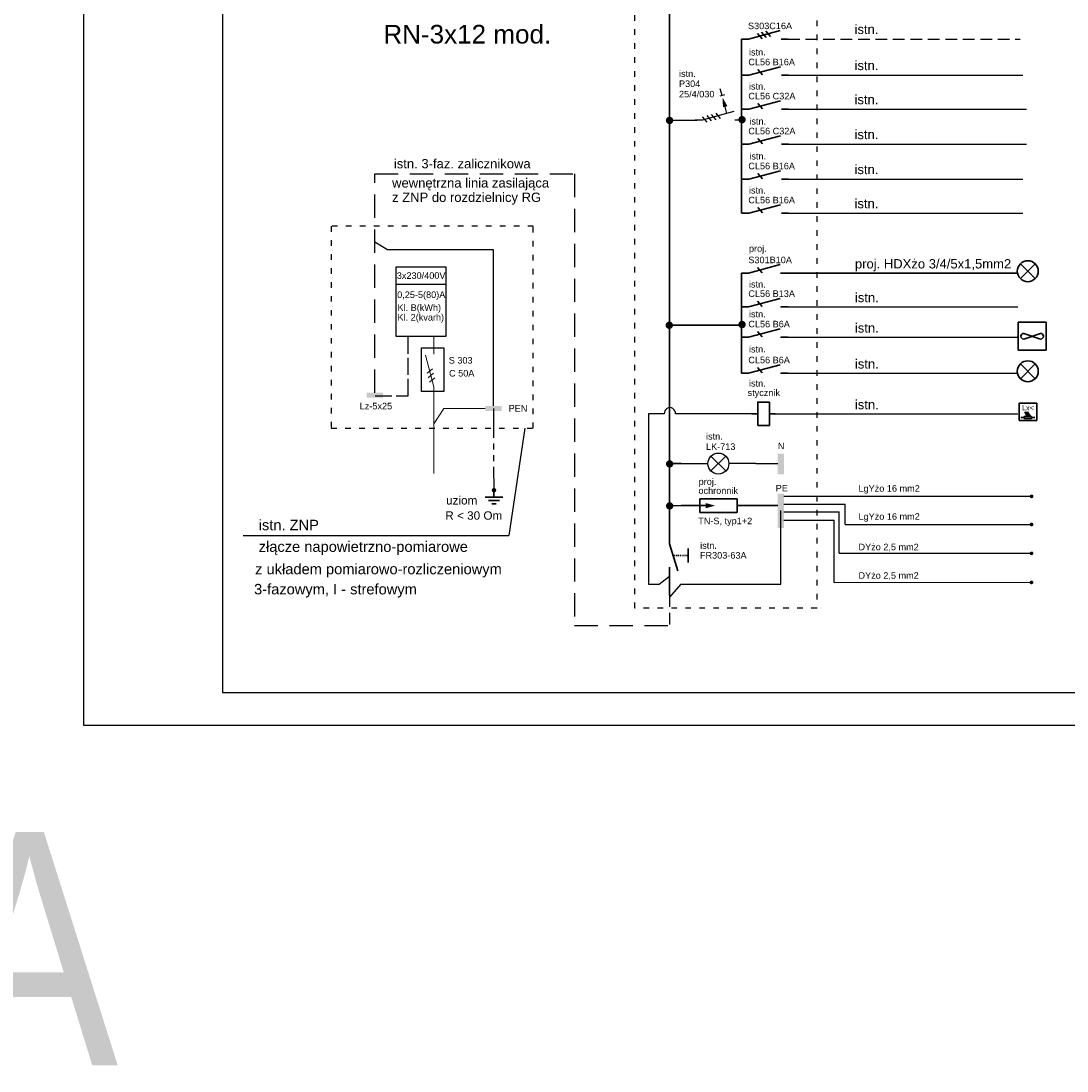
# Model space of a CAD drawing. Header units: millimetres. Extents: x 19325 to 32410, y -4876 to 2807.
# Tile 70 of 72: x 28078 to 30323, y -4876 to -2624. Entities that reach past the tile are written whole.
import ezdxf
from ezdxf.enums import TextEntityAlignment as Align

# ---------------------------------------------------------------- set-up
doc = ezdxf.new("R2010")
doc.units = ezdxf.units.MM
for name, pattern in [('ACAD_ISO02W100', [15, 12, -3]), ('ACAD_ISO03W100', [30, 12, -18]), ('ACAD_ISO04W100', [30.5, 24, -3, 0.5, -3]), ('DASHED', [0.75, 0.5, -0.25]), ('DASHED2', [0.375, 0.25, -0.125]), ('PHANTOM2', [1.25, 0.625, -0.125, 0.125, -0.125, 0.125, -0.125])]:
    doc.linetypes.add(name, pattern=pattern)
for name, color, linetype, lineweight in [('2E_INSTA', 40, 'Continuous', 30), ('2E_OPRAWY', 40, 'Continuous', 30), ('2E_ROZDZIEL', 40, 'Continuous', 30), ('2E_URZADZENIE', 40, 'Continuous', 30), ('EL_ALLG', 2, 'Continuous', 35), ('EL_SYM', 40, 'Continuous', 35), ('EL_TEXT', 40, 'Continuous', 25), ('osie', 4, 'ACAD_ISO04W100', 9)]:
    doc.layers.add(name, color=color, linetype=linetype, lineweight=lineweight)
doc.layers.add('O_tabelka', color=3, linetype='Continuous')
doc.styles.add('ARIAL', font='arial.ttf', dxfattribs={"width": 0.8})
doc.styles.add('PITSIMP8', font='pitsimp8')
doc.styles.get("Standard").update_dxf_attribs({"font": 'arial.ttf'})
doc.styles.add('TAB_01', font='arial.ttf')

# ---------------------------------------------------------------- blocks, each defined once
blk = doc.blocks.new('2DEL_406')
for p, q in [((-1.25, 0), (1.25, 0)), ((0, 0), (0, 1.01)), ((-0.78, -0.47), (0.78, -0.47)), ((-0.32, -0.93), (0.32, -0.93))]:
    blk.add_line(p, q)
at = {"color": 0, "const_width": 0.319}
blk.add_lwpolyline([(-0.16, 1.01, 1), (0.16, 1.01, 1)], format="xyb", close=True, dxfattribs=at)
at = {"linetype": 'ByBlock', "style": 'PITSIMP8', "flags": 9}
for tag, p in [('SPANNUNG/FREQUENZ', (0.51, 0.34)), ('VOLUMENSTROM', (0.51, 0.5)), ('BEZEICHNUNG', (0.51, 0.64)), ('RAUM/GRUPPE', (0.51, 0.62)), ('POS.NR.G-LV', (0.51, 0.6)), ('DRUCK/-STUFE', (0.51, 0.48)), ('ANSCHLUSS', (0.51, 0.46)), ('TEMPERATUR', (0.51, 0.4)), ('FABRIKAT', (0.51, 0.58)), ('KENNUNG', (0.51, 0.54)), ('LEISTUNG', (0.51, 0.52)), ('GROESSE', (0.51, 0.44)), ('DREHZAHL', (0.51, 0.38)), ('SCHUTZART', (0.51, 0.36)), ('GEWICHT', (0.51, 0.32)), ('TYP', (0.51, 0.56)), ('FREI', (0.51, 0.3)), ('FREI', (0.51, 0.28)), ('FREI', (0.51, 0.26)), ('DN', (0.51, 0.42))]:
    blk.add_attdef(tag, text='', height=0.01, dxfattribs=at).set_placement(p, align=Align.MIDDLE)
blk = doc.blocks.new('2DES_006')
for p, q in [((-5, 0), (-3.5, 0)), ((-3.26, -1.81), (3.5, 0)), ((3.5, 0), (5, 0)), ((1.57, -1.22), (0.6, -0.07))]:
    blk.add_line(p, q)
at = {"linetype": 'ByBlock', "style": 'PITSIMP8', "flags": 9}
for tag, p in [('SPANNUNG/FREQUENZ', (-3.54, -0.96)), ('VOLUMENSTROM', (-3.54, -0.8)), ('BEZEICHNUNG', (-3.54, -0.66)), ('RAUM/GRUPPE', (-3.54, -0.68)), ('POS.NR.G-LV', (-3.54, -0.7)), ('DRUCK/-STUFE', (-3.54, -0.82)), ('ANSCHLUSS', (-3.54, -0.84)), ('TEMPERATUR', (-3.54, -0.9)), ('FABRIKAT', (-3.54, -0.72)), ('KENNUNG', (-3.54, -0.76)), ('LEISTUNG', (-3.54, -0.78)), ('GROESSE', (-3.54, -0.86)), ('DREHZAHL', (-3.54, -0.92)), ('SCHUTZART', (-3.54, -0.94)), ('GEWICHT', (-3.54, -0.98)), ('TYP', (-3.54, -0.74)), ('FREI', (-3.54, -1)), ('FREI', (-3.54, -1.02)), ('FREI', (-3.54, -1.04)), ('DN', (-3.54, -0.88))]:
    blk.add_attdef(tag, text='', height=0.01, dxfattribs=at).set_placement(p, align=Align.MIDDLE)
blk = doc.blocks.new('SZ058')
for p, q in [((-0.354, 0.354), (0.354, -0.354)), ((-0.354, -0.354), (0.354, 0.354))]:
    blk.add_line(p, q)
blk.add_circle((0, 0), 0.5)
blk = doc.blocks.new('PEL_275')
at = {"xscale": 10, "yscale": 10, "zscale": 10}
blk.add_blockref('SZ058', (0, 0), dxfattribs=at)
at = {"linetype": 'ByBlock', "style": 'PITSIMP8', "flags": 9}
for tag, p in [('FREI', (3.01, 5.9)), ('FREI', (3.03, 5.9)), ('FREI', (3.05, 5.9)), ('GEWICHT', (3.07, 5.9)), ('SPANNUNG/FREQUENZ', (3.09, 5.9)), ('SCHUTZART', (3.11, 5.9)), ('DREHZAHL', (3.13, 5.9)), ('TEMPERATUR', (3.15, 5.9)), ('DN', (3.17, 5.9)), ('GROESSE', (3.19, 5.9)), ('ANSCHLUSS', (3.21, 5.9)), ('DRUCK/-STUFE', (3.23, 5.9)), ('VOLUMENSTROM', (3.25, 5.9)), ('LEISTUNG', (3.27, 5.9)), ('KENNUNG', (3.29, 5.9)), ('TYP', (3.31, 5.9)), ('FABRIKAT', (3.33, 5.9)), ('POS.NR.G-LV', (3.35, 5.9)), ('RAUM/GRUPPE', (3.37, 5.9)), ('BEZEICHNUNG', (3.39, 5.9))]:
    blk.add_attdef(tag, text='', height=0.01, rotation=270, dxfattribs=at).set_placement(p, align=Align.MIDDLE)
blk = doc.blocks.new('2DEL_749')
for p, q in [((-0.5, 1), (-0.5, 0)), ((-0.5, 1), (0.5, 1)), ((0.5, 1), (0.5, 0)), ((0.301, 0.398), (-0.301, 0.602)), ((-0.301, 0.398), (0.301, 0.602)), ((-0.5, 0), (0.495, 0))]:
    blk.add_line(p, q)
for centre, start, end in [((-0.301, 0.5), 90, 270), ((0.301, 0.5), 270, 90)]:
    blk.add_arc(centre, 0.102, start, end)
at = {"linetype": 'ByBlock', "style": 'PITSIMP8', "flags": 9}
for tag, p in [('RAUM/GRUPPE', (-0.263, 0.841)), ('BEZEICHNUNG', (-0.263, 0.861)), ('POS.NR.G-LV', (-0.263, 0.821)), ('KENNUNG', (-0.263, 0.761)), ('FABRIKAT', (-0.263, 0.801)), ('TYP', (-0.263, 0.781)), ('SPANNUNG/FREQUENZ', (-0.263, 0.561)), ('VOLUMENSTROM', (-0.263, 0.721)), ('DRUCK/-STUFE', (-0.263, 0.701)), ('TEMPERATUR', (-0.263, 0.621)), ('ANSCHLUSS', (-0.263, 0.681)), ('SCHUTZART', (-0.263, 0.581)), ('DREHZAHL', (-0.263, 0.601)), ('LEISTUNG', (-0.263, 0.741)), ('GROESSE', (-0.263, 0.661)), ('GEWICHT', (-0.263, 0.541)), ('FREI', (-0.263, 0.521)), ('FREI', (-0.263, 0.501)), ('FREI', (-0.263, 0.481)), ('DN', (-0.263, 0.641))]:
    blk.add_attdef(tag, text='', height=0.01, dxfattribs=at).set_placement(p, align=Align.MIDDLE)
blk = doc.blocks.new('2DES_145')
for p, q in [((-5.05, 0), (-2.55, 0)), ((2.54, 0), (5.04, 0))]:
    blk.add_line(p, q)
blk.add_lwpolyline([(-2.5, -5), (2.5, -5), (2.5, 5), (-2.5, 5)], close=True)
at = {"linetype": 'ByBlock', "style": 'PITSIMP8', "flags": 9}
for tag, p in [('VOLUMENSTROM', (-0.12, -0.01)), ('BEZEICHNUNG', (-0.12, 0.13)), ('RAUM/GRUPPE', (-0.12, 0.11)), ('POS.NR.G-LV', (-0.12, 0.09)), ('KENNUNG', (-0.12, 0.03)), ('LEISTUNG', (-0.12, 0.01)), ('FABRIKAT', (-0.12, 0.07)), ('TYP', (-0.12, 0.05)), ('SPANNUNG/FREQUENZ', (-0.12, -0.17)), ('DRUCK/-STUFE', (-0.12, -0.03)), ('TEMPERATUR', (-0.12, -0.11)), ('ANSCHLUSS', (-0.12, -0.05)), ('DREHZAHL', (-0.12, -0.13)), ('SCHUTZART', (-0.12, -0.15)), ('GROESSE', (-0.12, -0.07)), ('GEWICHT', (-0.12, -0.19)), ('FREI', (-0.12, -0.21)), ('FREI', (-0.12, -0.23)), ('FREI', (-0.12, -0.25)), ('DN', (-0.12, -0.09))]:
    blk.add_attdef(tag, text='', height=0.01, dxfattribs=at).set_placement(p, align=Align.MIDDLE)
blk = doc.blocks.new('2DEL_757')
for p, q in [((-1.25, -1.25), (-1.25, 1.25)), ((-1.25, 1.25), (1.25, 1.25)), ((1.25, -1.25), (1.25, 1.25)), ((-1.25, -1.25), (1.25, -1.25)), ((-1, -0.81), (-0.55, -0.81)), ((0.5, -0.81), (0.99, -0.81))]:
    blk.add_line(p, q)
at = {"color": 0}
for p, q in [((-0.15, -0.52), (-0.45, -0.01)), ((-0.09, -0.48), (-0.36, -0.01)), ((-0.15, -0.52), (-0.19, -0.54)), ((-0.11, -0.67), (-0.19, -0.54)), ((0.16, -0.52), (-0.14, -0.01)), ((-0.06, -0.46), (-0.09, -0.48)), ((0.06, -0.67), (-0.06, -0.46)), ((0.22, -0.48), (-0.05, -0.01)), ((0.16, -0.52), (0.12, -0.54)), ((0.2, -0.67), (0.12, -0.54)), ((0.25, -0.46), (0.22, -0.48)), ((0.37, -0.67), (0.25, -0.46))]:
    blk.add_line(p, q, dxfattribs=at)
blk.add_lwpolyline([(-0.55, -0.96), (-0.55, -0.67), (0.5, -0.67), (0.5, -0.96)], close=True)
for points in [[(-0.15, -0.52), (-0.09, -0.48), (-0.45, -0.01), (-0.36, -0.01)], [(-0.11, -0.67), (0.06, -0.67), (-0.19, -0.54), (-0.06, -0.46)], [(0.16, -0.52), (0.22, -0.48), (-0.14, -0.01), (-0.05, -0.01)], [(0.2, -0.67), (0.37, -0.67), (0.12, -0.54), (0.25, -0.46)]]:
    blk.add_solid(points, dxfattribs=at)
at = {"linetype": 'ByBlock', "style": 'PITSIMP8'}
blk.add_attdef('LX<', text='', height=0.75, dxfattribs=at).set_placement((0, 0.59), align=Align.MIDDLE)
at = {"linetype": 'ByBlock', "style": 'PITSIMP8', "flags": 9}
for tag, p in [('SPANNUNG/FREQUENZ', (-1.23, -1.18)), ('VOLUMENSTROM', (-1.23, -1.02)), ('BEZEICHNUNG', (-1.23, -0.88)), ('RAUM/GRUPPE', (-1.23, -0.9)), ('DRUCK/-STUFE', (-1.23, -1.04)), ('TEMPERATUR', (-1.23, -1.12)), ('POS.NR.G-LV', (-1.23, -0.92)), ('KENNUNG', (-1.23, -0.98)), ('LEISTUNG', (-1.23, -1)), ('ANSCHLUSS', (-1.23, -1.06)), ('DREHZAHL', (-1.23, -1.14)), ('SCHUTZART', (-1.23, -1.16)), ('FABRIKAT', (-1.23, -0.94)), ('GROESSE', (-1.23, -1.08)), ('GEWICHT', (-1.23, -1.2)), ('TYP', (-1.23, -0.96)), ('FREI', (-1.23, -1.22)), ('FREI', (-1.23, -1.24)), ('FREI', (-1.23, -1.26)), ('DN', (-1.23, -1.1))]:
    blk.add_attdef(tag, text='', height=0.01, dxfattribs=at).set_placement(p, align=Align.MIDDLE)

msp = doc.modelspace()

# ---------------------------------------------------------------- hatches: boundary and pattern name
at = {"layer": '2E_INSTA', "lineweight": 13}
h = msp.add_hatch(color=256, dxfattribs=at)
edge = h.paths.add_edge_path()
edge.add_arc((29470, -3574.1), 8, 0, 360)
h = msp.add_hatch(color=256, dxfattribs=at)
edge = h.paths.add_edge_path()
edge.add_arc((29470, -3664.3), 8, 0, 360)
at = {"layer": 'EL_ALLG', "lineweight": 25}
h = msp.add_hatch(color=256, dxfattribs=at)
edge = h.paths.add_edge_path()
edge.add_arc((29469.7, -2837.2), 8, 0, 360)
h = msp.add_hatch(color=256, dxfattribs=at)
edge = h.paths.add_edge_path()
edge.add_arc((29625.3, -2835.6), 8, 0, 360)
at = {"layer": 'EL_SYM', "lineweight": 20}
h = msp.add_hatch(color=256, dxfattribs=at)
edge = h.paths.add_edge_path()
edge.add_arc((29469.2, -3276.7), 8, 0, 360)
h = msp.add_hatch(color=256, dxfattribs=at)
edge = h.paths.add_edge_path()
edge.add_arc((29625.3, -3275.1), 8, 0, 360)
at = {"layer": 'EL_SYM', "lineweight": 25}
h = msp.add_hatch(color=256, dxfattribs=at)
edge = h.paths.add_edge_path()
edge.add_arc((30246.6, -3643.7), 4, 270, 630, ccw=False)
h = msp.add_hatch(color=256, dxfattribs=at)
edge = h.paths.add_edge_path()
edge.add_arc((30246.6, -3704), 4, 270, 630, ccw=False)
h = msp.add_hatch(color=256, dxfattribs=at)
edge = h.paths.add_edge_path()
edge.add_arc((30246.5, -3766), 4, 270, 630, ccw=False)
h = msp.add_hatch(color=256, dxfattribs=at)
edge = h.paths.add_edge_path()
edge.add_arc((30246.5, -3828.3), 4, 270, 630, ccw=False)

# ---------------------------------------------------------------- linework, layer by layer
at = {"color": 2}
msp.add_line((28881.6, -3188.4), (28988.1, -3188.4), dxfattribs=at)
for p in [(29159.5, -3497.5), (28554.7, -3728)]:
    msp.add_line(p, (29124.9, -3728))
for points in [[(28212, -4134.6), (32410.2, -4134.6), (32410.2, -1164.6), (28212, -1164.6)], [(28510.7, -4064.6), (32340.2, -4064.6), (32340.2, -1234.6), (28510.7, -1234.6)]]:
    msp.add_lwpolyline(points, close=True)
at = {"linetype": 'ACAD_ISO03W100'}
for points in [[(29785.7, -3883.5), (29395.4, -3883.5), (29395.4, -2022.9), (29785.7, -2022.9)], [(28743.9, -3497.5), (29177.4, -3497.5), (29177.4, -3064), (28743.9, -3064)]]:
    msp.add_lwpolyline(points, close=True, dxfattribs=at)
at = {"color": 2}
for points in [[(28883.1, -3301.1), (28883.1, -3151.1), (28989.6, -3151.1), (28989.6, -3301.1)], [(28937.6, -3324.9), (28985.1, -3324.9), (28985.1, -3418.9), (28937.6, -3418.9)]]:
    msp.add_lwpolyline(points, close=True, dxfattribs=at)
for points in [[(29109.2, -3460.3), (29109.2, -3449.8), (29074.1, -3460.3), (29074.1, -3449.8)], [(29715.2, -3596.2), (29702, -3596.2), (29715.2, -3552.4), (29702, -3552.4)], [(29715.2, -3596.2), (29702, -3596.2), (29715.2, -3552.4), (29702, -3552.4)], [(29715.2, -3681.8), (29702, -3681.8), (29715.2, -3638), (29702, -3638)], [(29715.2, -3690.5), (29702, -3690.5), (29715.2, -3646.7), (29702, -3646.7)], [(29715.2, -3711.8), (29702, -3711.8), (29715.2, -3668), (29702, -3668)], [(29715.2, -3711.8), (29702, -3711.8), (29715.2, -3668), (29702, -3668)]]:
    msp.add_solid(points, dxfattribs=at)
at = {"layer": '2E_INSTA', "lineweight": 30}
for p, q in [((29469.8, -3720.6), (29469.7, -1467)), ((29667.4, -2648.1), (29677, -2659.5)), ((29676.4, -2645.6), (29686.1, -2657.1)), ((29624.2, -2662.6), (29624.2, -3036.3))]:
    msp.add_line(p, q, dxfattribs=at)
at = {"layer": '2E_INSTA', "lineweight": 25}
for p, q in [((29715.2, -3643.5), (30246.6, -3643.5)), ((29715.2, -3660.1), (29846.8, -3660.1)), ((29715.2, -3677.1), (29833.8, -3677.1)), ((29715.2, -3695), (29822.8, -3695)), ((29846.8, -3703.8), (30246.6, -3703.8)), ((29833.8, -3765.8), (30246.5, -3765.8)), ((29822.7, -3828.2), (30246.5, -3828.1))]:
    msp.add_line(p, q, dxfattribs=at)
at = {"layer": '2E_OPRAWY', "lineweight": 18, "ltscale": 20}
for p, q in [((28964.1, -3323.4), (28964.1, -3301.1)), ((28964.1, -3323.4), (28964.1, -3338.4)), ((28946, -3340.8), (28964.1, -3408.4)), ((28949.3, -3379.4), (28960.8, -3369.8)), ((28951.9, -3389.1), (28963.4, -3379.4)), ((28954.5, -3398.7), (28966, -3389.1)), ((28964.1, -3408.4), (28964.1, -3594.9)), ((28985.1, -3455), (28964.1, -3487.9)), ((29074.1, -3455), (28985.1, -3455))]:
    msp.add_line(p, q, dxfattribs=at)
at = {"layer": '2E_ROZDZIEL', "linetype": 'ACAD_ISO02W100', "lineweight": 25, "ltscale": 3}
for p, q in [((28909.1, -3427.8), (28909.1, -3301.1)), ((28838.1, -3427.8), (28909.1, -3427.8)), ((28909.1, -3427.8), (28909.1, -3427.8))]:
    msp.add_line(p, q, dxfattribs=at)
msp.add_solid([(28855, -3431.8), (28855, -3421.3), (28819.9, -3431.8), (28819.9, -3421.3)], dxfattribs=at)
at = {"layer": 'EL_ALLG', "lineweight": 25}
for p, q in [((29724.9, -2740.1), (30228, -2740.1)), ((29582.5, -2783.7), (29578.6, -2769.2)), ((29587.3, -2782.4), (29577.7, -2785)), ((29592.9, -2822.3), (29589, -2807.8)), ((29593.8, -2806.5), (29593.8, -2806.5)), ((29724.9, -2813.2), (30235.5, -2813.2)), ((29469.4, -2836.6), (29528, -2836.6)), ((29539.7, -2836.6), (29524.7, -2836.6)), ((29607.4, -2818.4), (29539.7, -2836.6)), ((29539.7, -2829.5), (29549.4, -2841)), ((29549.4, -2826.9), (29559, -2838.4)), ((29559.1, -2824.4), (29568.7, -2835.8)), ((29568.7, -2821.8), (29578.4, -2833.3)), ((29624.7, -2836.6), (29609.7, -2836.6)), ((29724.9, -2888.2), (30235.5, -2888.2)), ((29724.9, -2963.2), (30228, -2963.2)), ((29724.9, -3036.3), (30228, -3036.3)), ((29707.9, -3237), (30217.3, -3237)), ((29707.9, -3302.3), (30217.3, -3302.3)), ((29707.9, -3379.4), (30217.3, -3379.4)), ((29696.4, -3466.8), (30217.3, -3466.8)), ((29708.6, -3832.2), (29708.6, -3673.7)), ((29494.2, -3832.2), (29469.8, -3860.1)), ((29494.2, -3832.2), (29708.6, -3832.2))]:
    msp.add_line(p, q, dxfattribs=at)
at = {"layer": 'EL_ALLG'}
msp.add_line((29707.9, -3164.7), (30217.3, -3164.7), dxfattribs=at)
at = {"layer": 'EL_ALLG', "lineweight": 25}
msp.add_lwpolyline([(29091.7, -3449.8), (29091.7, -3114.7), (28864.6, -3114.7), (28837.5, -3098.3)], dxfattribs=at)
msp.add_solid([(29593.8, -2806.5), (29584.2, -2809.1), (29583.8, -2788.5)], dxfattribs=at)
at = {"layer": 'EL_SYM'}
for p, q in [((29624.2, -3379.4), (29624.2, -3164.7)), ((29624.2, -3276.1), (29469.7, -3276.1)), ((29494.7, -3573.4), (29469.8, -3573.4)), ((29534.7, -3648.7), (29534.7, -3678.6)), ((29614.7, -3648.7), (29534.7, -3648.7)), ((29614.7, -3678.6), (29614.7, -3648.7)), ((29494.7, -3663.6), (29469.8, -3663.7)), ((29654.7, -3663.6), (29702, -3663.6)), ((29534.7, -3678.6), (29614.7, -3678.6)), ((29469.8, -3745.6), (29469.8, -3720.6)), ((29487.5, -3803.2), (29469.8, -3745.6)), ((29509.8, -3785.6), (29509.8, -3755.6)), ((29481.8, -3770.6), (29477.5, -3770.6)), ((29485.8, -3770.6), (29483.8, -3770.6)), ((29489.8, -3770.6), (29487.8, -3770.6)), ((29493.8, -3770.6), (29491.8, -3770.6)), ((29497.8, -3770.6), (29495.8, -3770.6)), ((29501.8, -3770.6), (29499.8, -3770.6)), ((29505.8, -3770.6), (29503.8, -3770.6)), ((29509.8, -3770.6), (29507.8, -3770.6)), ((29469.8, -3800.6), (29469.8, -3795.6)), ((29469.8, -3798.1), (29469.8, -3855.9)), ((29469.8, -3804.6), (29469.8, -3802.6)), ((29469.8, -3808.6), (29469.8, -3806.6)), ((29469.8, -3812.6), (29469.8, -3810.6)), ((29469.8, -3816.6), (29469.8, -3814.6)), ((29469.8, -3820.6), (29469.8, -3818.6))]:
    msp.add_line(p, q, dxfattribs=at)
at = {"layer": 'EL_SYM', "lineweight": 25}
for p, q in [((29458.4, -3466.4), (29424.9, -3466.4)), ((29424.9, -3466.4), (29424.9, -3832.2)), ((29646.4, -3466.4), (29482.3, -3466.4)), ((29558.6, -3557.5), (29590.4, -3589.3)), ((29558.6, -3589.3), (29590.4, -3557.5)), ((29558.6, -3557.5), (29590.4, -3589.3)), ((29558.6, -3589.3), (29590.4, -3557.5)), ((29654.7, -3573.4), (29702, -3573.4)), ((29447.5, -3832.2), (29469.8, -3814.6)), ((29424.9, -3832.2), (29447.5, -3832.2))]:
    msp.add_line(p, q, dxfattribs=at)
for points in [[(29494.7, -3573.4), (29552.2, -3573.4)], [(29654.7, -3573.4), (29597, -3573.4)]]:
    msp.add_lwpolyline(points, dxfattribs=at)
at = {"layer": 'EL_SYM'}
for points in [[(29494.7, -3663.6), (29552.2, -3663.6)], [(29654.7, -3663.6), (29614.7, -3663.6)]]:
    msp.add_lwpolyline(points, dxfattribs=at)
at = {"layer": 'EL_SYM', "lineweight": 25}
msp.add_circle((29574.5, -3573.4), 22.5, dxfattribs=at)
msp.add_circle((29574.5, -3573.4), 22.5, dxfattribs=at)
msp.add_arc((29470.4, -3465.3), 12, 354.8069, 185.1931, dxfattribs=at)
at = {"layer": 'EL_SYM'}
msp.add_solid([(29567.6, -3663.6), (29547.4, -3658.1), (29547.4, -3669.2)], dxfattribs=at)
at = {"layer": 'EL_TEXT', "lineweight": 25}
for p, q in [((29846.8, -3703.8), (29846.8, -3660.1)), ((29833.8, -3765.8), (29833.8, -3677.1)), ((29822.8, -3828.2), (29822.8, -3695))]:
    msp.add_line(p, q, dxfattribs=at)
at = {"layer": 'osie', "color": 2, "linetype": 'DASHED2', "lineweight": 25, "ltscale": 100}
for p, q in [((29724.2, -2662.6), (30222.2, -2662.6)), ((29469.8, -3855.9), (29469.8, -3921.1))]:
    msp.add_line(p, q, dxfattribs=at)
at = {"layer": 'osie', "color": 2, "linetype": 'PHANTOM2', "lineweight": 25, "ltscale": 100}
msp.add_line((29091.7, -3455.5), (29092.5, -3629.2), dxfattribs=at)
at = {"layer": 'osie', "color": 2, "linetype": 'DASHED', "lineweight": 25, "ltscale": 100}
msp.add_lwpolyline([(28837.5, -3421.3), (28837.5, -2951.7), (29265.9, -2951.7), (29265.9, -3921.1), (29469.8, -3921.1)], dxfattribs=at)

# ---------------------------------------------------------------- block references
at = {"layer": '2E_INSTA', "lineweight": 30, "xscale": 10, "yscale": 10, "zscale": 10, "rotation": 180}
msp.add_blockref('2DES_006', (29674.2, -2662.6), dxfattribs=at)
at = {"layer": '2E_INSTA', "xscale": 15, "yscale": 15, "zscale": 15}
msp.add_blockref('2DEL_757', (30238.8, -3462.5), dxfattribs=at).add_auto_attribs({'LX<': 'Lx<'})
at = {"layer": '2E_OPRAWY', "lineweight": 18, "ltscale": 20, "xscale": 15, "yscale": 15, "zscale": 15}
msp.add_blockref('2DEL_406', (29093, -3645.7), dxfattribs=at)
at = {"layer": '2E_URZADZENIE', "xscale": 60, "yscale": 60, "zscale": 60}
msp.add_blockref('2DEL_749', (30247.9, -3330.2), dxfattribs=at)
at = {"layer": 'EL_SYM', "xscale": 10, "yscale": 10, "zscale": 10, "rotation": 180}
for p in [(29674.9, -2740.1), (29674.9, -2813.2), (29674.9, -2888.2), (29674.9, -2963.2), (29674.9, -3036.3), (29674.2, -3164.7), (29674.2, -3237), (29674.2, -3302.3), (29674.2, -3379.4)]:
    msp.add_blockref('2DES_006', p, dxfattribs=at)
at = {"layer": 'EL_SYM'}
for name, p, xscale, yscale, zscale in [('PEL_275', (30238.5, -3160.7), 4.5, 4.5, 4.5), ('PEL_275', (30238.5, -3375.4), 4.5, 4.5, 4.5), ('2DES_145', (29671.6, -3466.4), 5, 5, 5)]:
    msp.add_blockref(name, p, dxfattribs=dict(at, xscale=xscale, yscale=yscale, zscale=zscale))

# ---------------------------------------------------------------- texts
at = {"layer": '2E_INSTA'}
for s, p in [('S303C16A', (29638.1, -2641.4)), ('CL56 B16A', (29638.8, -2718.9)), ('CL56 C32A', (29638.8, -2792)), ('CL56 C32A', (29638.8, -2867)), ('CL56 B16A', (29638.8, -2942)), ('CL56 B16A', (29638.8, -3015.1))]:
    msp.add_text(s, height=14, dxfattribs=at).set_placement(p)
at = {"layer": 'EL_ALLG', "lineweight": 25}
for s, p in [('istn. ', (29490, -2743.8)), ('P304', (29490, -2765.5)), ('25/4/030', (29490, -2787.8))]:
    msp.add_text(s, height=14, dxfattribs=at).set_placement(p)
at = {"layer": 'EL_SYM'}
for s, p in [('CL56 B6A', (29638.8, -3358.2)), ('stycznik', (29637.2, -3428.4))]:
    msp.add_text(s, height=14, dxfattribs=at).set_placement(p)
at = {"layer": 'EL_TEXT'}
for s, height, p in [('RN-3x12 mod.', 40, (28855.6, -2672.2)), ('istn.', 20, (29866.7, -2651.8)), ('istn.', 20, (29866.7, -2729.3)), ('istn.', 20, (29866.7, -2802.4)), ('istn.', 20, (29866.7, -2877.4)), ('istn.', 20, (29866.7, -2952.4)), ('istn.', 20, (29866.7, -3025.5)), ('S301B10A', 14, (29638.8, -3143.5)), ('proj. HDXżo 3/4/5x1,5mm2', 20, (29867.5, -3154.8)), ('CL56 B13A', 14, (29638.8, -3215.8)), ('istn. ', 20, (29867.5, -3227.2)), ('CL56 B6A', 14, (29638.8, -3281.1)), ('istn. ', 20, (29867.5, -3292.4)), ('istn. ', 20, (29867.5, -3369.5)), ('istn. ', 20, (29867.5, -3456.9)), ('LgYżo 16 mm2', 14, (29875.2, -3633.6)), ('LgYżo 16 mm2', 14, (29875.2, -3693.9)), ('DYżo 2,5 mm2', 14, (29875.2, -3759.3)), ('DYżo 2,5 mm2', 14, (29875.2, -3820.4))]:
    msp.add_text(s, height=height, dxfattribs=at).set_placement(p)
at = {"layer": 'EL_TEXT', "linetype": 'ACAD_ISO03W100'}
for s, p in [('istn.', (29640.2, -2697.9)), ('istn.', (29640.2, -2771)), ('istn.', (29641, -2846)), ('istn.', (29641, -2921)), ('istn.', (29640.2, -2994.1)), ('proj.', (29640.2, -3119)), ('3x230/400V', (28884.5, -3177.1)), ('istn.', (29640.2, -3195.7)), ('0,25-5(80)A', (28885.3, -3218.1)), ('Kl. B(kWh)', (28885.9, -3245.8)), ('Kl. 2(kvarh)', (28885.9, -3266.6)), ('istn.', (29640.2, -3259.7)), ('istn.', (29640.2, -3335)), ('S 303', (28995.9, -3358.9)), ('C 50A', (28996.6, -3386.6)), ('istn.', (29640.2, -3408.2)), ('Lz-5x25', (28804.9, -3457)), ('PEN', (29124.4, -3461.8)), ('istn.', (29548, -3521.9)), ('LK-713', (29548, -3544)), ('N', (29702.1, -3542.4)), ('ochronnik', (29531.8, -3638.4)), ('proj.', (29532.2, -3619.1)), ('PE', (29697.5, -3633.1)), ('TN-S, typ1+2', (29531.3, -3703.4)), ('istn.', (29535.4, -3756.3)), ('FR303-63A', (29535, -3777.2))]:
    msp.add_text(s, height=14, dxfattribs=at).set_placement(p)
at = {"layer": 'EL_TEXT', "style": 'TAB_01'}
for s, height, p in [('istn. 3-faz. zalicznikowa ', 20, (28878.2, -2940)), ('wewnętrzna linia zasilająca', 20, (28874.3, -2981.2)), ('z ZNP do rozdzielnicy RG', 20, (28874.3, -3012.1)), ('istn. ZNP  ', 22.5, (28588.1, -3716.4)), ('złącze napowietrzno-pomiarowe ', 22.5, (28588.1, -3762.8)), ('z układem pomiarowo-rozliczeniowym', 22.5, (28580.5, -3810.8)), ('3-fazowym, I - strefowym', 22.5, (28578.2, -3854))]:
    msp.add_text(s, height=height, dxfattribs=at).set_placement(p)
at = {"layer": 'EL_TEXT', "lineweight": 35}
for s, p in [('uziom ', (28990.2, -3661.2)), ('R < 30 Om', (28988.5, -3693.8))]:
    msp.add_text(s, height=18, dxfattribs=at).set_placement(p)
at = {"layer": 'O_tabelka', "color": 0, "ltscale": 10, "insert": (23959.2, -4617.6), "char_height": 500, "width": 5470.662, "attachment_point": 4, "style": 'ARIAL'}
msp.add_mtext('{\\fArial Narrow|b0|i0|c238|p34;\\W1;TELETECHNIKA}', dxfattribs=at)

doc.saveas('drawing.dxf')
